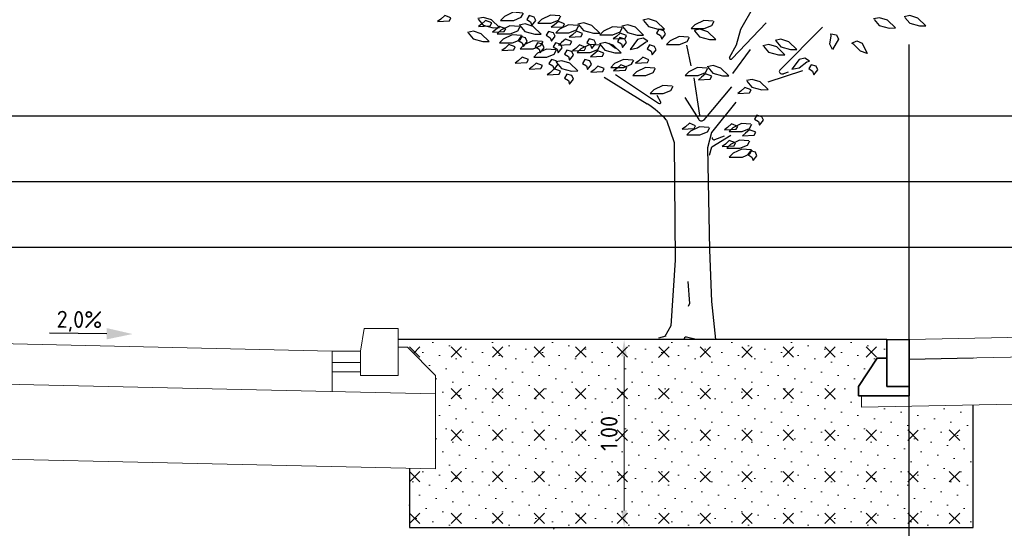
# Model space of a CAD drawing. Header units: metres. Extents: x 0 to 200176, y 0 to 356276.
# Tile 46 of 52: x 199411.52 to 199416.76, y 355755.99 to 355758.7. Entities that reach past the tile are written whole.
import ezdxf

# ---------------------------------------------------------------- set-up
doc = ezdxf.new("R2010")
doc.units = ezdxf.units.M
for name, color, linetype, lineweight in [('X-XX-AL-AANPIJLING-M', 7, 'Continuous', 18), ('X-XX-NIEUW-DETAIL-A', 251, 'Continuous', 0), ('X-XX-XX-DETAIL1-G', 1, 'Continuous', 18)]:
    doc.layers.add(name, color=color, linetype=linetype, lineweight=lineweight)
doc.layers.add('X-XX-AL-HULPLIJNEN', color=4, linetype='Continuous', lineweight=25, plot=False)
for name, color, linetype in [('X-XX-NIEUW-DETAIL-S', 1, 'Continuous'), ('X-XX-NIEUW-DETAIL-T', 3, 'Continuous'), ('X-XX-NIEUW-DETAIL_GROEN-S', 7, 'Continuous')]:
    doc.layers.add(name, color=color, linetype=linetype)
doc.styles.add('NLCS-ISO', font='NLCS-ISO.ttf')
doc.styles.add('NLCS-ISO-T18', font='NLCS-ISO.ttf')
doc.dimstyles.new('Jens 1_50 - standaard', dxfattribs={"dimscale": 0.05, "dimtxt": 1.8, "dimasz": 1.8, "dimexe": 2, "dimexo": 2, "dimgap": 0.7, "dimtad": 1, "dimzin": 0, "dimdsep": 46, "dimtxsty": 'NLCS-ISO', "dimcen": 2.5, "dimdle": 2, "dimse1": 1, "dimse2": 1, "dimclrd": 256, "dimclre": 256, "dimclrt": 256, "dimadec": 1, "dimazin": 0, "dimtfac": 1, "dimtdec": 3, "dimtofl": 0, "dimtmove": 1, "dimatfit": 0, "dimfxl": 2, "dimfxlon": 1, "dimtfillclr": 254, "dimtolj": 1, "dimtzin": 0, "dimlwd": 18, "dimlwe": 18, "dimarcsym": 0})

# ---------------------------------------------------------------- blocks, each defined once
blk = doc.blocks.new('*D720')
at = {"layer": 'Defpoints', "color": 0, "transparency": 16777216}
for p in [(199410.5333, 355756.9954), (199416.6439, 355756.9954), (199412.5555, 355755.4951)]:
    blk.add_point(p, dxfattribs=at)
at = {"layer": 'X-XX-AL-AANPIJLING-M', "linetype": 'Continuous', "lineweight": 18, "transparency": 16777216}
blk.add_line((199410.5333, 355755.5851), (199410.5333, 355756.9054), dxfattribs=at)
at = {"layer": 'X-XX-AL-AANPIJLING-M', "transparency": 16777216}
for points in [[(199410.5183, 355756.9054), (199410.5483, 355756.9054), (199410.5333, 355756.9954)], [(199410.5183, 355755.5851), (199410.5483, 355755.5851), (199410.5333, 355755.4951)]]:
    blk.add_solid(points, dxfattribs=at)
at = {"layer": 'X-XX-AL-AANPIJLING-M', "transparency": 16777216, "insert": (199410.4533, 355756.2452), "char_height": 0.09, "attachment_point": 5, "rotation": 90, "style": 'NLCS-ISO'}
blk.add_mtext('\\A1;1.50', dxfattribs=at)
blk = doc.blocks.new('JENS-DEATIL-NIEUW AAN TE PLANTEN BOOM')
at = {"color": 104}
blk.add_line((-0.4617, 2.5814), (-0.5051, 2.6249), dxfattribs=at)
at = {"color": 37}
blk.add_line((-0.1268, 0.03), (-0.1758, 0.011), dxfattribs=at)
for points in [[(0.5402, 2.808), (0.3159, 2.4907, -0.892554), (0.2984, 2.5002), (0.3442, 2.612), (0.3722, 2.753), (0.4582, 2.952)], [(0.6882, 2.371), (0.6559, 2.3576, -0.760635), (0.6322, 2.388), (0.9152, 2.77)], [(-0.5358, 2.328), (-0.2508, 2.09, -0.074112), (-0.1218, 1.945), (-0.0698, 1.748), (-0.0648, 0.703), (-0.0928, 0.122), (-0.1338, 0.027)], [(-0.4618, 2.349), (-0.1753, 2.0947, 0.80663), (-0.1596, 2.1062), (-0.1848, 2.163)], [(0.0012, 2.146), (0.0936, 1.9501, 0.593059), (0.1286, 1.948), (0.3122, 2.241)], [(0.2622, 1.802), (0.1974, 1.7717, -0.549165), (0.1832, 1.7807), (0.1832, 1.792)], [(0.0762, 0), (0.0111, 0.0202, 0.393382), (-0.0012, 0.0143), (-0.0068, 0)]]:
    blk.add_lwpolyline(points, format="xyb", dxfattribs=at)
at = {"color": 104}
for points in [[(-1.0793, 2.8955), (-1.1414, 2.9017), (-1.2004, 2.8645), (-1.2252, 2.8304), (-1.1383, 2.8304), (-1.0886, 2.8583), (-1.0731, 2.8955)], [(-1.3738, 2.8414), (-1.3406, 2.7886), (-1.2751, 2.7648), (-1.2329, 2.7661), (-1.2862, 2.8348), (-1.3387, 2.8569), (-1.3776, 2.8463)], [(-0.832, 2.8698), (-0.8941, 2.876), (-0.9531, 2.8388), (-0.9779, 2.8046), (-0.891, 2.8046), (-0.8413, 2.8325), (-0.8258, 2.8698)], [(-0.2758, 2.8284), (-0.2426, 2.7756), (-0.1771, 2.7518), (-0.1349, 2.7531), (-0.1882, 2.8218), (-0.2407, 2.8439), (-0.2796, 2.8333)], [(0.1888, 2.8229), (0.1267, 2.8291), (0.0678, 2.7918), (0.0429, 2.7577), (0.1298, 2.7577), (0.1795, 2.7856), (0.195, 2.8229)], [(1.2598, 2.8385), (1.293, 2.7857), (1.3585, 2.7619), (1.4007, 2.7633), (1.3475, 2.8319), (1.2949, 2.854), (1.256, 2.8434)], [(1.4628, 2.8571), (1.4959, 2.8043), (1.5615, 2.7806), (1.6037, 2.7819), (1.5504, 2.8505), (1.4979, 2.8726), (1.459, 2.8621)], [(-1.1025, 2.7748), (-1.1645, 2.781), (-1.2235, 2.7438), (-1.2483, 2.7096), (-1.1614, 2.7096), (-1.1118, 2.7376), (-1.0963, 2.7748)], [(-1.0971, 2.7837), (-1.0639, 2.7308), (-0.9984, 2.7071), (-0.9562, 2.7084), (-1.0094, 2.777), (-1.062, 2.7991), (-1.1009, 2.7886)], [(-0.7122, 2.7836), (-0.7743, 2.7898), (-0.8332, 2.7526), (-0.8581, 2.7184), (-0.7712, 2.7184), (-0.7215, 2.7463), (-0.706, 2.7836)], [(-0.7068, 2.7924), (-0.6737, 2.7396), (-0.6081, 2.7158), (-0.5659, 2.7172), (-0.6192, 2.7858), (-0.6717, 2.8079), (-0.7106, 2.7973)], [(-0.42, 2.7663), (-0.4821, 2.7726), (-0.541, 2.7353), (-0.5659, 2.7012), (-0.479, 2.7012), (-0.4293, 2.7291), (-0.4138, 2.7663)], [(-0.4146, 2.7752), (-0.3815, 2.7224), (-0.3159, 2.6986), (-0.2737, 2.6999), (-0.327, 2.7686), (-0.3795, 2.7907), (-0.4184, 2.7801)], [(0.0651, 2.7367), (0.0982, 2.6839), (0.1638, 2.6602), (0.206, 2.6615), (0.1527, 2.7301), (0.1002, 2.7522), (0.0613, 2.7416)], [(-1.4414, 2.7186), (-1.4083, 2.6657), (-1.3427, 2.642), (-1.3005, 2.6433), (-1.3538, 2.7119), (-1.4063, 2.734), (-1.4453, 2.7235)], [(-1.0863, 2.6955), (-1.1484, 2.7017), (-1.2074, 2.6645), (-1.2322, 2.6304), (-1.1453, 2.6304), (-1.0956, 2.6583), (-1.0801, 2.6955)], [(0.0243, 2.6801), (-0.0378, 2.6863), (-0.0967, 2.6491), (-0.1215, 2.6149), (-0.0347, 2.6149), (0.015, 2.6429), (0.0305, 2.6801)], [(0.9712, 2.71), (1.0102, 2.702), (1.0232, 2.663), (0.9822, 2.573), (0.9642, 2.619), (0.9742, 2.692), (0.9712, 2.71)], [(-0.949, 2.6438), (-1.0111, 2.65), (-1.0701, 2.6128), (-1.0949, 2.5786), (-1.008, 2.5786), (-0.9583, 2.6065), (-0.9428, 2.6438)], [(-0.5646, 2.6183), (-0.5314, 2.5655), (-0.4659, 2.5417), (-0.4237, 2.543), (-0.477, 2.6117), (-0.5295, 2.6338), (-0.5684, 2.6232)], [(-0.2463, 2.6466), (-0.276, 2.6731), (-0.3151, 2.6601), (-0.3626, 2.5734), (-0.3149, 2.5865), (-0.2625, 2.6383), (-0.2463, 2.6466)], [(0.6048, 2.6474), (0.6379, 2.5946), (0.7035, 2.5709), (0.7457, 2.5722), (0.6924, 2.6408), (0.6399, 2.6629), (0.601, 2.6523)], [(1.1107, 2.6271), (1.1444, 2.6482), (1.1808, 2.629), (1.2132, 2.5356), (1.1685, 2.5564), (1.1253, 2.6161), (1.1107, 2.6271)], [(-0.8588, 2.5693), (-0.9208, 2.5755), (-0.9798, 2.5382), (-1.0046, 2.5041), (-0.9177, 2.5041), (-0.8681, 2.532), (-0.8526, 2.5693)], [(-0.57, 2.6095), (-0.6321, 2.6157), (-0.691, 2.5784), (-0.7158, 2.5443), (-0.629, 2.5443), (-0.5793, 2.5722), (-0.5638, 2.6095)], [(0.5237, 2.6009), (0.5569, 2.5481), (0.6225, 2.5243), (0.6646, 2.5256), (0.6114, 2.5943), (0.5589, 2.6164), (0.5199, 2.6058)], [(0.8287, 2.4696), (0.799, 2.4961), (0.7599, 2.4831), (0.7124, 2.3964), (0.7601, 2.4095), (0.8125, 2.4613), (0.8287, 2.4696)], [(-0.8534, 2.4571), (-0.8202, 2.4043), (-0.7546, 2.3805), (-0.7125, 2.3818), (-0.7657, 2.4505), (-0.8182, 2.4726), (-0.8572, 2.462)], [(-0.3456, 2.4778), (-0.4077, 2.484), (-0.4666, 2.4467), (-0.4914, 2.4126), (-0.4046, 2.4126), (-0.3549, 2.4405), (-0.3394, 2.4778)], [(0.1526, 2.414), (0.1857, 2.3612), (0.2513, 2.3374), (0.2935, 2.3387), (0.2402, 2.4074), (0.1877, 2.4295), (0.1488, 2.4189)], [(-0.2004, 2.4052), (-0.2624, 2.4114), (-0.3214, 2.3741), (-0.3462, 2.34), (-0.2593, 2.34), (-0.2097, 2.3679), (-0.1942, 2.4052)], [(0.1472, 2.4052), (0.0851, 2.4114), (0.0262, 2.3741), (0.0013, 2.34), (0.0882, 2.34), (0.1379, 2.3679), (0.1534, 2.4052)], [(0.4136, 2.2916), (0.4467, 2.2387), (0.5123, 2.215), (0.5545, 2.2163), (0.5012, 2.2849), (0.4487, 2.307), (0.4097, 2.2965)], [(-0.0843, 2.2463), (-0.1464, 2.2525), (-0.2053, 2.2152), (-0.2302, 2.1811), (-0.1433, 2.1811), (-0.0936, 2.209), (-0.0781, 2.2463)], [(0.4402, 1.9087), (0.3781, 1.9149), (0.3191, 1.8777), (0.2943, 1.8436), (0.3812, 1.8436), (0.4308, 1.8715), (0.4464, 1.9087)], [(0.1598, 1.8796), (0.0977, 1.8858), (0.0388, 1.8486), (0.0139, 1.8144), (0.1008, 1.8144), (0.1505, 1.8423), (0.166, 1.8796)], [(0.4255, 1.7618), (0.3635, 1.768), (0.3045, 1.7308), (0.2797, 1.6966), (0.3666, 1.6966), (0.4162, 1.7246), (0.4317, 1.7618)], [(0.4417, 1.6825), (0.3796, 1.6887), (0.3206, 1.6515), (0.2958, 1.6174), (0.3827, 1.6174), (0.4324, 1.6453), (0.4479, 1.6825)]]:
    blk.add_lwpolyline(points, dxfattribs=at)
for points in [[(-1.5554, 2.8526), (-1.597, 2.8737), (-1.6231, 2.8421), (-1.6442, 2.821), (-1.5654, 2.8265)], [(-1.2844, 2.8085), (-1.326, 2.8296), (-1.3521, 2.7979), (-1.3732, 2.7768), (-1.2944, 2.7824)], [(-1.0358, 2.873), (-1.0518, 2.839), (-1.0258, 2.816), (-1.0178, 2.785), (-0.9918, 2.829), (-1.0028, 2.86)], [(-0.7998, 2.8003), (-0.8413, 2.8214), (-0.8674, 2.7897), (-0.8885, 2.7686), (-0.8097, 2.7742)], [(-1.1907, 2.7563), (-1.2323, 2.7774), (-1.2584, 2.7458), (-1.2795, 2.7247), (-1.2006, 2.7303)], [(-0.1718, 2.752), (-0.1878, 2.718), (-0.1618, 2.695), (-0.1538, 2.664), (-0.1278, 2.708), (-0.1388, 2.739)], [(-1.0918, 2.687), (-1.1078, 2.653), (-1.0818, 2.63), (-1.0738, 2.599), (-1.0478, 2.643), (-1.0588, 2.674)], [(-0.9058, 2.733), (-0.9218, 2.699), (-0.8958, 2.676), (-0.8878, 2.645), (-0.8618, 2.689), (-0.8728, 2.72)], [(-0.6799, 2.7141), (-0.7215, 2.7352), (-0.7476, 2.7035), (-0.7687, 2.6824), (-0.6899, 2.688)], [(-0.3877, 2.6968), (-0.4293, 2.7179), (-0.4554, 2.6863), (-0.4765, 2.6652), (-0.3977, 2.6708)], [(-0.9798, 2.631), (-0.9958, 2.597), (-0.9698, 2.574), (-0.9618, 2.543), (-0.9358, 2.587), (-0.9468, 2.618)], [(-0.8598, 2.631), (-0.8758, 2.597), (-0.8498, 2.574), (-0.8418, 2.543), (-0.8158, 2.587), (-0.8268, 2.618)], [(-0.7519, 2.6431), (-0.7935, 2.6642), (-0.8196, 2.6326), (-0.8407, 2.6115), (-0.7619, 2.617)], [(-0.6368, 2.668), (-0.6528, 2.634), (-0.6268, 2.611), (-0.6188, 2.58), (-0.5928, 2.624), (-0.6038, 2.655)], [(-0.4318, 2.678), (-0.4478, 2.644), (-0.4218, 2.621), (-0.4138, 2.59), (-0.3878, 2.634), (-0.3988, 2.665)], [(-1.1282, 2.5953), (-1.1698, 2.6164), (-1.1959, 2.5847), (-1.217, 2.5636), (-1.1381, 2.5692)], [(-0.7848, 2.566), (-0.8008, 2.532), (-0.7748, 2.509), (-0.7668, 2.478), (-0.7408, 2.522), (-0.7518, 2.553)], [(-0.6582, 2.591), (-0.6998, 2.6121), (-0.7259, 2.5804), (-0.747, 2.5593), (-0.6682, 2.5649)], [(-0.5377, 2.5399), (-0.5793, 2.561), (-0.6054, 2.5294), (-0.6265, 2.5083), (-0.5476, 2.5139)], [(-0.2348, 2.613), (-0.2508, 2.579), (-0.2248, 2.556), (-0.2168, 2.525), (-0.1908, 2.569), (-0.2018, 2.6)], [(-1.0407, 2.4819), (-1.0823, 2.503), (-1.1084, 2.4714), (-1.1295, 2.4503), (-1.0506, 2.4559)], [(-0.2382, 2.4815), (-0.2798, 2.5026), (-0.3059, 2.471), (-0.327, 2.4499), (-0.2482, 2.4554)], [(-0.947, 2.4298), (-0.9886, 2.4509), (-1.0146, 2.4192), (-1.0357, 2.3981), (-0.9569, 2.4037)], [(-0.8878, 2.483), (-0.9038, 2.449), (-0.8778, 2.426), (-0.8698, 2.395), (-0.8438, 2.439), (-0.8548, 2.47)], [(-0.6648, 2.483), (-0.6808, 2.449), (-0.6548, 2.426), (-0.6468, 2.395), (-0.6208, 2.439), (-0.6318, 2.47)], [(-0.5361, 2.4033), (-0.5777, 2.4244), (-0.6038, 2.3928), (-0.6249, 2.3716), (-0.5461, 2.3772)], [(-0.3847, 2.4139), (-0.4263, 2.435), (-0.4523, 2.4033), (-0.4734, 2.3822), (-0.3946, 2.3878)], [(0.8402, 2.436), (0.8242, 2.402), (0.8502, 2.379), (0.8582, 2.348), (0.8842, 2.392), (0.8732, 2.423)], [(-0.8265, 2.3788), (-0.8681, 2.3999), (-0.8941, 2.3682), (-0.9152, 2.3471), (-0.8364, 2.3527)], [(-0.7848, 2.353), (-0.8008, 2.319), (-0.7748, 2.296), (-0.7668, 2.265), (-0.7408, 2.309), (-0.7518, 2.34)], [(0.1795, 2.3357), (0.1379, 2.3568), (0.1118, 2.3251), (0.0907, 2.304), (0.1695, 2.3096)], [(0.4404, 2.2132), (0.3988, 2.2343), (0.3728, 2.2027), (0.3517, 2.1816), (0.4305, 2.1871)], [(0.4792, 1.989), (0.4632, 1.955), (0.4892, 1.932), (0.4972, 1.901), (0.5232, 1.945), (0.5122, 1.976)], [(0.0722, 1.8963), (0.0307, 1.9174), (0.0046, 1.8857), (-0.0165, 1.8646), (0.0623, 1.8702)], [(0.3519, 1.8902), (0.3103, 1.9113), (0.2843, 1.8797), (0.2632, 1.8586), (0.342, 1.8642)], [(0.4724, 1.8392), (0.4308, 1.8603), (0.4048, 1.8287), (0.3837, 1.8076), (0.4625, 1.8131)], [(0.3373, 1.7433), (0.2957, 1.7644), (0.2696, 1.7328), (0.2485, 1.7117), (0.3274, 1.7173)], [(0.4362, 1.674), (0.4202, 1.64), (0.4462, 1.617), (0.4542, 1.586), (0.4802, 1.63), (0.4692, 1.661)]]:
    blk.add_lwpolyline(points, close=True, dxfattribs=at)
at = {"color": 37}
for points in [[(0.0112, 2.609), (0.0412, 2.426)], [(0.4342, 2.571), (0.3172, 2.358)], [(0.5542, 2.285), (0.7852, 2.385)], [(0.0592, 2.32), (0.0972, 1.99)], [(0.3392, 2.106), (0.1772, 1.836), (0.1502, 1.701), (0.1632, 0.796), (0.1772, 0.338), (0.2042, 0)], [(0.1632, 1.635), (0.1802, 1.71), (0.3062, 1.812)], [(0.0202, 0.514), (0.0302, 0.318), (0.0232, 0.292)]]:
    blk.add_lwpolyline(points, dxfattribs=at)
blk = doc.blocks.new('*D721')
at = {"layer": 'Defpoints', "color": 0, "transparency": 16777216}
for p in [(199413.5327, 355756.9954), (199413.5327, 355755.9954), (199414.736, 355755.9954)]:
    blk.add_point(p, dxfattribs=at)
at = {"layer": 'X-XX-AL-AANPIJLING-M', "linetype": 'Continuous', "lineweight": 18, "transparency": 16777216}
blk.add_line((199414.736, 355756.9054), (199414.736, 355756.0854), dxfattribs=at)
at = {"layer": 'X-XX-AL-AANPIJLING-M', "transparency": 16777216}
for points in [[(199414.721, 355756.9054), (199414.751, 355756.9054), (199414.736, 355756.9954)], [(199414.721, 355756.0854), (199414.751, 355756.0854), (199414.736, 355755.9954)]]:
    blk.add_solid(points, dxfattribs=at)
at = {"layer": 'X-XX-AL-AANPIJLING-M', "transparency": 16777216, "insert": (199414.656, 355756.4954), "char_height": 0.09, "attachment_point": 5, "rotation": 90, "style": 'NLCS-ISO'}
blk.add_mtext('\\A1;1.00', dxfattribs=at)
blk = doc.blocks.new('*D723')
at = {"layer": 'Defpoints', "color": 0, "transparency": 16777216}
for p in [(199416.2533, 355756.8037), (199419.7552, 355756.8037), (199416.2533, 355753.3966)]:
    blk.add_point(p, dxfattribs=at)
at = {"layer": 'X-XX-AL-AANPIJLING-M', "linetype": 'Continuous', "lineweight": 18, "transparency": 16777216}
blk.add_line((199419.6652, 355753.3966), (199416.3433, 355753.3966), dxfattribs=at)
at = {"layer": 'X-XX-AL-AANPIJLING-M', "transparency": 16777216}
for points in [[(199416.3433, 355753.4116), (199416.3433, 355753.3816), (199416.2533, 355753.3966)], [(199419.6652, 355753.4116), (199419.6652, 355753.3816), (199419.7552, 355753.3966)]]:
    blk.add_solid(points, dxfattribs=at)
at = {"layer": 'X-XX-AL-AANPIJLING-M', "transparency": 16777216, "insert": (199418.0043, 355753.4901), "char_height": 0.09, "attachment_point": 5, "style": 'NLCS-ISO'}
blk.add_mtext('\\A1;Fietspad', dxfattribs=at)
blk = doc.blocks.new('*D724')
at = {"layer": 'Defpoints', "color": 0, "transparency": 16777216}
for p in [(199413.3324, 355756.8037), (199416.2533, 355756.8037), (199413.3324, 355753.3966)]:
    blk.add_point(p, dxfattribs=at)
at = {"layer": 'X-XX-AL-AANPIJLING-M', "linetype": 'Continuous', "lineweight": 18, "transparency": 16777216}
blk.add_line((199416.1633, 355753.3966), (199413.4224, 355753.3966), dxfattribs=at)
at = {"layer": 'X-XX-AL-AANPIJLING-M', "transparency": 16777216}
for points in [[(199413.4224, 355753.4116), (199413.4224, 355753.3816), (199413.3324, 355753.3966)], [(199416.1633, 355753.4116), (199416.1633, 355753.3816), (199416.2533, 355753.3966)]]:
    blk.add_solid(points, dxfattribs=at)
at = {"layer": 'X-XX-AL-AANPIJLING-M', "transparency": 16777216, "insert": (199414.7929, 355753.4766), "char_height": 0.09, "attachment_point": 5, "style": 'NLCS-ISO'}
blk.add_mtext('\\A1;Groenstrook', dxfattribs=at)
blk = doc.blocks.new('*D725')
at = {"layer": 'Defpoints', "color": 0, "transparency": 16777216}
for p in [(199410.3295, 355756.8028), (199413.3326, 355756.8037), (199413.3326, 355753.3966)]:
    blk.add_point(p, dxfattribs=at)
at = {"layer": 'X-XX-AL-AANPIJLING-M', "linetype": 'Continuous', "lineweight": 18, "transparency": 16777216}
blk.add_line((199410.4195, 355753.3966), (199413.2426, 355753.3966), dxfattribs=at)
at = {"layer": 'X-XX-AL-AANPIJLING-M', "transparency": 16777216}
for points in [[(199410.4195, 355753.4116), (199410.4195, 355753.3816), (199410.3295, 355753.3966)], [(199413.2426, 355753.4116), (199413.2426, 355753.3816), (199413.3326, 355753.3966)]]:
    blk.add_solid(points, dxfattribs=at)
at = {"layer": 'X-XX-AL-AANPIJLING-M', "transparency": 16777216, "insert": (199411.8311, 355753.4901), "char_height": 0.09, "attachment_point": 5, "style": 'NLCS-ISO'}
blk.add_mtext('\\A1;Rijbaan', dxfattribs=at)
blk = doc.blocks.new('*U356')
blk.add_hatch(color=5).paths.add_polyline_path([(0.1512, 0.0322), (0.1524, 0.0922), (0.2894, 0.0595)])
at = {"color": 5, "flags": 128}
blk.add_lwpolyline([(0.1518, 0.0622), (-0.1534, 0.0683)], dxfattribs=at)
at = {"insert": (0.0083, 0.1844), "char_height": 0.09, "width": 1.310814, "attachment_point": 2, "rotation": 358.8542, "style": 'NLCS-ISO-T18'}
blk.add_mtext('2,0%', dxfattribs=at)
blk = doc.blocks.new('*U359')
blk.add_lwpolyline([(0.12, 0), (0, 0), (0, -0.25), (0.12, -0.25), (0.12, 0)], close=True)
at = {"flags": 128}
blk.add_lwpolyline([(0.12, -0.3), (0.27, -0.3), (0.27, -0.25), (0.17, -0.1), (0.12, -0.1), (0.12, -0.25), (0, -0.25), (0, -0.3)], close=True, dxfattribs=at)

msp = doc.modelspace()

# ---------------------------------------------------------------- hatches: boundary and pattern name
at = {"layer": 'X-XX-NIEUW-DETAIL-A'}
h = msp.add_hatch(dxfattribs=at)
h.set_pattern_fill('AGR-BOMENZAND', color=256, scale=0.05, angle=45, pattern_type=2)
h.set_pattern_definition([(45, (199413.59382, 355755.79536), (-0.0353553, 0.0707107), [0, -0.075]), (45, (199413.59382, 355755.79536), (0, 0.220971), [0.078125, -0.234375]), (135, (199413.64906, 355755.79536), (-0.220971, 0), [0.078125, -0.234375])])
h.paths.add_polyline_path([(199416.5938, 355756.6471), (199415.9984, 355756.6352), (199415.9984, 355756.6954), (199415.9833, 355756.6954), (199415.9833, 355756.7454), (199416.0833, 355756.8954), (199416.1333, 355756.8954), (199416.1333, 355756.9954), (199413.5938, 355756.9954), (199413.5938, 355756.9425), (199413.7327, 355756.8036), (199413.7327, 355756.7536), (199413.7326, 355756.3061), (199413.5938, 355756.3092), (199413.5938, 355755.9954), (199416.5938, 355755.9954)])

# ---------------------------------------------------------------- linework, layer by layer
at = {"layer": 'X-XX-AL-HULPLIJNEN', "ltscale": 0.2, "flags": 128}
for points in [[(199416.2533, 355753.3966), (199416.2533, 355758.5659)], [(199416.1333, 355756.9954), (199416.1333, 355756.8954), (199416.0833, 355756.8954), (199415.9833, 355756.7454), (199415.9833, 355756.6954), (199416.2533, 355756.6954), (199416.2533, 355756.8903), (199416.5938, 355756.8971)]]:
    msp.add_lwpolyline(points, dxfattribs=at)
at = {"layer": 'X-XX-AL-HULPLIJNEN', "flags": 128}
for points in [[(199408.8984, 355758.186), (199417.2576, 355758.186)], [(199408.8984, 355757.836), (199417.2576, 355757.836)], [(199408.8984, 355757.486), (199417.2576, 355757.486)]]:
    msp.add_lwpolyline(points, dxfattribs=at)
at = {"layer": 'X-XX-NIEUW-DETAIL-S', "flags": 128}
for points in [[(199416.1333, 355756.9954), (199413.5327, 355756.9954)], [(199413.5938, 355756.3092), (199413.5938, 355755.9954), (199416.5938, 355755.9954), (199416.5938, 355756.6471)]]:
    msp.add_lwpolyline(points, dxfattribs=at)
at = {"layer": 'X-XX-XX-DETAIL1-G', "flags": 128}
for points in [[(199413.5327, 355757.0536), (199413.3527, 355757.0536), (199413.3327, 355756.9336), (199413.3327, 355756.8036), (199413.5327, 355756.8036), (199413.5327, 355757.0536)], [(199413.1827, 355756.9336), (199413.3327, 355756.9336), (199413.3327, 355756.8736), (199413.1827, 355756.8736)], [(199413.1827, 355756.8736), (199413.1827, 355756.8236), (199413.3327, 355756.8236), (199413.3327, 355756.8736)]]:
    msp.add_lwpolyline(points, close=True, dxfattribs=at)
for points in [[(199419.7533, 355757.0654), (199416.2533, 355756.9954)], [(199413.1827, 355756.9336), (199410.4795, 355756.9945)], [(199413.7327, 355756.7536), (199413.7327, 355756.8036), (199413.5827, 355756.9536), (199413.5327, 355756.9536), (199413.5327, 355756.8036), (199413.3327, 355756.8036)], [(199419.7574, 355756.9604), (199416.2527, 355756.8903)], [(199413.1827, 355756.8236), (199413.1827, 355756.7186)], [(199413.7327, 355756.7536), (199413.7326, 355756.3061), (199409.9295, 355756.3917), (199409.9295, 355756.8145), (199409.9295, 355756.8145)], [(199413.3322, 355756.7152), (199410.3295, 355756.7828), (199410.3295, 355756.7828), (199410.3295, 355756.7828)], [(199413.3326, 355756.7152), (199413.7327, 355756.7062)], [(199419.7574, 355756.7104), (199415.9984, 355756.6352), (199415.9984, 355756.6954)], [(199414.3605, 355755.9854), (199414.3655, 355755.9954)]]:
    msp.add_lwpolyline(points, dxfattribs=at)

# ---------------------------------------------------------------- block references
at = {"layer": 'X-XX-NIEUW-DETAIL-S', "xscale": -1}
msp.add_blockref('*U359', (199416.2533, 355756.9954), dxfattribs=at)
at = {"layer": 'X-XX-NIEUW-DETAIL-T', "rotation": 0.477254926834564}
msp.add_blockref('*U356', (199411.8311, 355756.9624), dxfattribs=at)
at = {"layer": 'X-XX-NIEUW-DETAIL_GROEN-S', "xscale": 0.8, "yscale": 0.6}
msp.add_blockref('JENS-DEATIL-NIEUW AAN TE PLANTEN BOOM', (199415.0589, 355756.9954), dxfattribs=at)

# ---------------------------------------------------------------- dimensions: what is measured, and where the dimension line sits
at = {"layer": 'X-XX-AL-AANPIJLING-M'}
for base, p1, p2, picture, middle in [((199410.5333, 355756.9954), (199412.5555, 355755.4951), (199416.6439, 355756.9954), '*D720', (199410.4533, 355756.2452)), ((199414.736, 355755.9954), (199413.5327, 355756.9954), (199413.5327, 355755.9954), '*D721', (199414.656, 355756.4954))]:
    dim = msp.add_linear_dim(base=base, p1=p1, p2=p2, angle=90, dimstyle='Jens 1_50 - standaard', dxfattribs=at)
    dim.commit()
    dim.dimension.update_dxf_attribs({"geometry": picture, "text_midpoint": middle})
for base, p1, p2, text, picture, middle in [((199413.3326, 355753.3966), (199410.3295, 355756.8028), (199413.3326, 355756.8037), 'Rijbaan', '*D725', (199411.8311, 355753.4901)), ((199413.3324, 355753.3966), (199416.2533, 355756.8037), (199413.3324, 355756.8037), 'Groenstrook', '*D724', (199414.7929, 355753.4766)), ((199416.2533, 355753.3966), (199419.7552, 355756.8037), (199416.2533, 355756.8037), 'Fietspad', '*D723', (199418.0043, 355753.4901))]:
    dim = msp.add_linear_dim(base=base, p1=p1, p2=p2, text=text, dimstyle='Jens 1_50 - standaard', dxfattribs=at)
    dim.commit()
    dim.dimension.update_dxf_attribs({"geometry": picture, "text_midpoint": middle})

doc.saveas('drawing.dxf')
